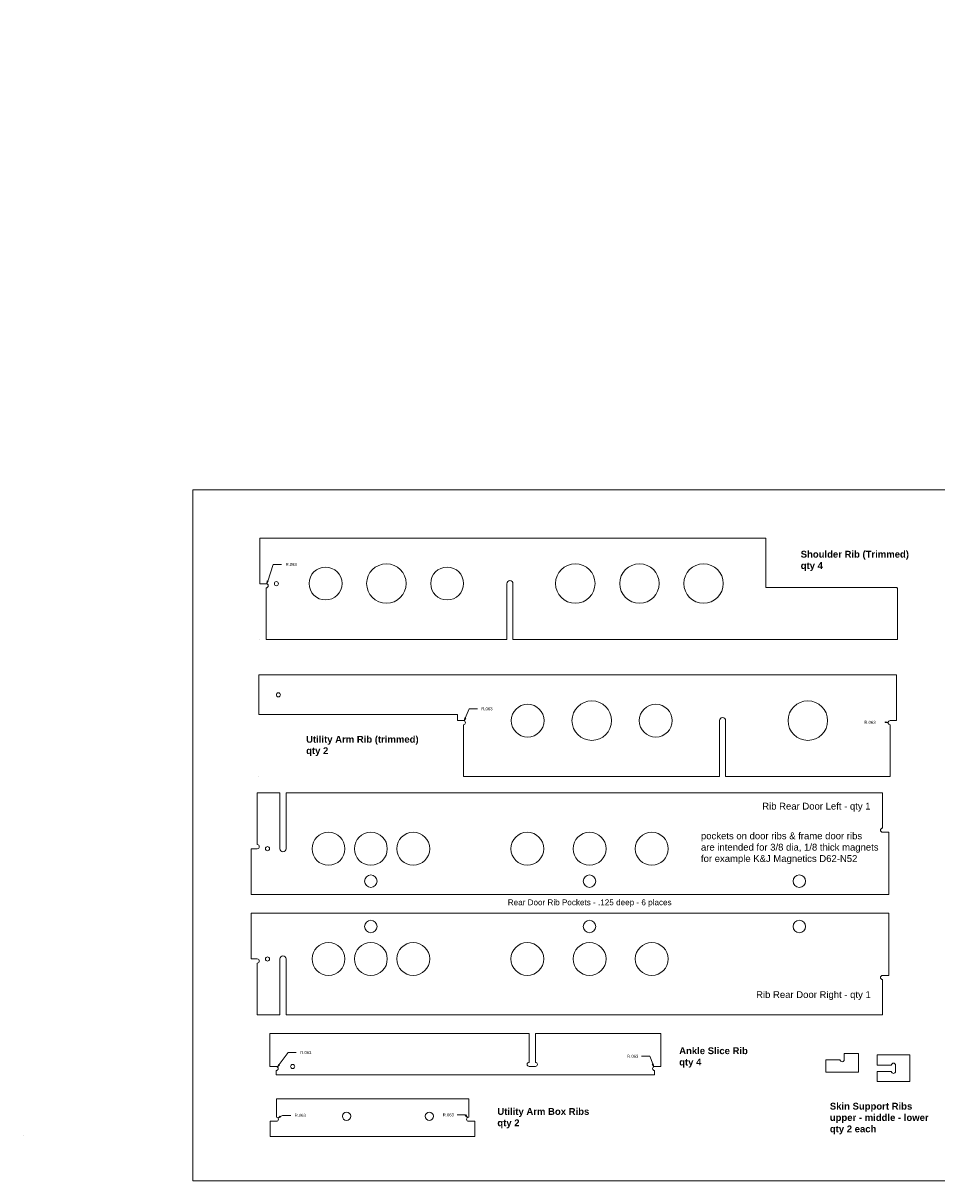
# Model space of a CAD drawing. Header units: inches. Extents: x -5.2 to 52.2, y 0 to 35.2.
# Tile 1 of 4: x -5.2 to 22.6, y 0 to 35.2. Entities that reach past the tile are written whole.
import ezdxf

# ---------------------------------------------------------------- set-up
doc = ezdxf.new("R2010")
doc.units = ezdxf.units.IN
doc.header["$MEASUREMENT"] = 0
for name, color, linetype, lineweight in [('CONTINUOUS', 7, 'Continuous', 0), ('DIMENSIONS', 7, 'Continuous', 0), ('VISIBLE', 7, 'Continuous', 0)]:
    doc.layers.add(name, color=color, linetype=linetype, lineweight=lineweight)
doc.dimstyles.get("Standard").update_dxf_attribs({"dimtxt": 0.18, "dimasz": 0.18, "dimexe": 0.18, "dimexo": 0.0625, "dimgap": 0.09, "dimtad": 0, "dimtih": 1, "dimtoh": 1, "dimdec": 4, "dimzin": 0, "dimdsep": 46, "dimtxsty": 'Standard', "dimcen": 0.09, "dimadec": 0, "dimazin": 0, "dimtfac": 1, "dimtdec": 4, "dimtofl": 0, "dimtmove": 0, "dimatfit": 3, "dimfxl": 1, "dimtolj": 1, "dimtzin": 0, "dimarcsym": 0})

# ---------------------------------------------------------------- blocks, each defined once
blk = doc.blocks.new('D1')
blk.add_hatch(color=7).paths.add_polyline_path([(2.285, 18.226), (2.242, 18.146), (2.257, 18.236)], flags=0)
at = {"layer": 'DIMENSIONS'}
for p, q in [((2.271, 18.231), (2.441, 18.735)), ((2.691, 18.735), (2.441, 18.735)), ((2.035, 16.452), (2.035, 16.452))]:
    blk.add_line(p, q, dxfattribs=at)
for points in [[(2.242, 18.146), (2.257, 18.236), (2.285, 18.226), (2.242, 18.146)], [(2.035, 16.452), (2.035, 16.452), (2.035, 16.452), (2.035, 16.452), (2.035, 16.452)]]:
    blk.add_lwpolyline(points, dxfattribs=at)
at = {"layer": 'DIMENSIONS', "char_height": 0.09048, "attachment_point": 5}
for s, insert in [('{\\fArial|b0|i0|c0|p0;}', (2.782, 18.735)), ('{\\fArial|b0|i0|c0|p0;R.063}{\\fArial|b0|i0|c0|p0;}', (2.983, 18.735)), ('{\\fArial|b0|i0|c0|p0;}', (2.983, 18.735)), ('{\\fArial|b0|i0|c0|p0;}', (2.983, 18.735)), ('{\\fArial|b0|i0|c0|p0;}', (3.185, 18.735))]:
    blk.add_mtext(s, dxfattribs=dict(at, insert=insert))
blk = doc.blocks.new('D2')
blk.add_hatch(color=7).paths.add_polyline_path([(21.034, 13.956), (21.122, 13.932), (21.031, 13.926)], flags=0)
at = {"layer": 'DIMENSIONS'}
for p, q in [((21.033, 13.941), (21.085, 13.936)), ((1.996, 12.291), (1.996, 12.291))]:
    blk.add_line(p, q, dxfattribs=at)
for points in [[(21.122, 13.932), (21.031, 13.926), (21.034, 13.956), (21.122, 13.932)], [(1.996, 12.291), (1.996, 12.291), (1.996, 12.291), (1.996, 12.291), (1.996, 12.291)]]:
    blk.add_lwpolyline(points, dxfattribs=at)
at = {"layer": 'DIMENSIONS', "char_height": 0.09048, "attachment_point": 5}
for s, insert in [('{\\fArial|b0|i0|c0|p0;}', (20.369, 13.936)), ('{\\fArial|b0|i0|c0|p0;R.063}{\\fArial|b0|i0|c0|p0;}', (20.571, 13.936)), ('{\\fArial|b0|i0|c0|p0;}', (20.571, 13.936)), ('{\\fArial|b0|i0|c0|p0;}', (20.571, 13.936)), ('{\\fArial|b0|i0|c0|p0;}', (20.772, 13.936))]:
    blk.add_mtext(s, dxfattribs=dict(at, insert=insert))
blk = doc.blocks.new('D3')
blk.add_hatch(color=7).paths.add_polyline_path([(8.288, 14.06), (8.239, 13.983), (8.26, 14.071)], flags=0)
at = {"layer": 'DIMENSIONS'}
for p, q in [((8.274, 14.065), (8.392, 14.348)), ((8.642, 14.348), (8.392, 14.348)), ((1.996, 12.291), (1.996, 12.291))]:
    blk.add_line(p, q, dxfattribs=at)
for points in [[(8.239, 13.983), (8.26, 14.071), (8.288, 14.06), (8.239, 13.983)], [(1.996, 12.291), (1.996, 12.291), (1.996, 12.291), (1.996, 12.291), (1.996, 12.291)]]:
    blk.add_lwpolyline(points, dxfattribs=at)
at = {"layer": 'DIMENSIONS', "char_height": 0.09048, "attachment_point": 5}
for s, insert in [('{\\fArial|b0|i0|c0|p0;}', (8.732, 14.348)), ('{\\fArial|b0|i0|c0|p0;R.063}{\\fArial|b0|i0|c0|p0;}', (8.933, 14.348)), ('{\\fArial|b0|i0|c0|p0;}', (8.933, 14.348)), ('{\\fArial|b0|i0|c0|p0;}', (8.933, 14.348)), ('{\\fArial|b0|i0|c0|p0;}', (9.135, 14.348))]:
    blk.add_mtext(s, dxfattribs=dict(at, insert=insert))
blk = doc.blocks.new('D4')
blk.add_hatch(color=7).paths.add_polyline_path([(2.67, 1.942), (2.586, 1.906), (2.654, 1.967)], flags=0)
at = {"layer": 'DIMENSIONS'}
for p, q in [((2.661, 1.954), (2.719, 1.991)), ((2.969, 1.991), (2.719, 1.991)), ((2.346, 1.353), (2.346, 1.353))]:
    blk.add_line(p, q, dxfattribs=at)
for points in [[(2.586, 1.906), (2.654, 1.967), (2.67, 1.942), (2.586, 1.906)], [(2.346, 1.353), (2.346, 1.353), (2.346, 1.353), (2.346, 1.353), (2.346, 1.353)]]:
    blk.add_lwpolyline(points, dxfattribs=at)
at = {"layer": 'DIMENSIONS', "char_height": 0.09048, "attachment_point": 5}
for s, insert in [('{\\fArial|b0|i0|c0|p0;}', (3.06, 1.991)), ('{\\fArial|b0|i0|c0|p0;R.063}{\\fArial|b0|i0|c0|p0;}', (3.261, 1.991)), ('{\\fArial|b0|i0|c0|p0;}', (3.261, 1.991)), ('{\\fArial|b0|i0|c0|p0;}', (3.261, 1.991)), ('{\\fArial|b0|i0|c0|p0;}', (3.462, 1.991))]:
    blk.add_mtext(s, dxfattribs=dict(at, insert=insert))
blk = doc.blocks.new('D5')
blk.add_hatch(color=7).paths.add_polyline_path([(8.295, 2.002), (8.338, 1.922), (8.271, 1.983)], flags=0)
at = {"layer": 'DIMENSIONS'}
for p, q in [((8.023, 2.005), (8.273, 2.005)), ((8.283, 1.992), (8.273, 2.005)), ((2.346, 1.353), (2.346, 1.353))]:
    blk.add_line(p, q, dxfattribs=at)
for points in [[(8.338, 1.922), (8.271, 1.983), (8.295, 2.002), (8.338, 1.922)], [(2.346, 1.353), (2.346, 1.353), (2.346, 1.353), (2.346, 1.353), (2.346, 1.353)]]:
    blk.add_lwpolyline(points, dxfattribs=at)
at = {"layer": 'DIMENSIONS', "char_height": 0.09048, "attachment_point": 5}
for s, insert in [('{\\fArial|b0|i0|c0|p0;}', (7.558, 2.005)), ('{\\fArial|b0|i0|c0|p0;R.063}{\\fArial|b0|i0|c0|p0;}', (7.759, 2.005)), ('{\\fArial|b0|i0|c0|p0;}', (7.759, 2.005)), ('{\\fArial|b0|i0|c0|p0;}', (7.759, 2.005)), ('{\\fArial|b0|i0|c0|p0;}', (7.961, 2.005))]:
    blk.add_mtext(s, dxfattribs=dict(at, insert=insert))
blk = doc.blocks.new('D6')
blk.add_hatch(color=7).paths.add_polyline_path([(2.631, 3.527), (2.565, 3.464), (2.606, 3.545)], flags=0)
at = {"layer": 'DIMENSIONS'}
for p, q in [((2.618, 3.536), (2.888, 3.898)), ((3.138, 3.898), (2.888, 3.898)), ((-5.16, 1.391), (-5.16, 1.391))]:
    blk.add_line(p, q, dxfattribs=at)
for points in [[(2.565, 3.464), (2.606, 3.545), (2.631, 3.527), (2.565, 3.464)], [(-5.16, 1.391), (-5.16, 1.391), (-5.16, 1.391), (-5.16, 1.391), (-5.16, 1.391)]]:
    blk.add_lwpolyline(points, dxfattribs=at)
at = {"layer": 'DIMENSIONS', "char_height": 0.09048, "attachment_point": 5}
for s, insert in [('{\\fArial|b0|i0|c0|p0;}', (3.228, 3.898)), ('{\\fArial|b0|i0|c0|p0;R.063}{\\fArial|b0|i0|c0|p0;}', (3.429, 3.898)), ('{\\fArial|b0|i0|c0|p0;}', (3.429, 3.898)), ('{\\fArial|b0|i0|c0|p0;}', (3.429, 3.898)), ('{\\fArial|b0|i0|c0|p0;}', (3.631, 3.898))]:
    blk.add_mtext(s, dxfattribs=dict(at, insert=insert))
blk = doc.blocks.new('D7')
blk.add_hatch(color=7).paths.add_polyline_path([(13.985, 3.56), (14.004, 3.471), (13.957, 3.549)], flags=0)
at = {"layer": 'DIMENSIONS'}
for p, q in [((13.628, 3.785), (13.878, 3.785)), ((13.971, 3.555), (13.878, 3.785)), ((-5.16, 1.391), (-5.16, 1.391))]:
    blk.add_line(p, q, dxfattribs=at)
for points in [[(14.004, 3.471), (13.957, 3.549), (13.985, 3.56), (14.004, 3.471)], [(-5.16, 1.391), (-5.16, 1.391), (-5.16, 1.391), (-5.16, 1.391), (-5.16, 1.391)]]:
    blk.add_lwpolyline(points, dxfattribs=at)
at = {"layer": 'DIMENSIONS', "char_height": 0.09048, "attachment_point": 5}
for s, insert in [('{\\fArial|b0|i0|c0|p0;}', (13.163, 3.785)), ('{\\fArial|b0|i0|c0|p0;R.063}{\\fArial|b0|i0|c0|p0;}', (13.364, 3.785)), ('{\\fArial|b0|i0|c0|p0;}', (13.364, 3.785)), ('{\\fArial|b0|i0|c0|p0;}', (13.364, 3.785)), ('{\\fArial|b0|i0|c0|p0;}', (13.566, 3.785))]:
    blk.add_mtext(s, dxfattribs=dict(at, insert=insert))
blk = doc.blocks.new('BLOCK5')
at = {"layer": 'CONTINUOUS'}
for p, q in [((32.5, 21), (0, 21)), ((0, 21), (0, 0)), ((0, 0), (32.5, 0))]:
    blk.add_line(p, q, dxfattribs=at)

msp = doc.modelspace()

# ---------------------------------------------------------------- linework, layer by layer
at = {"layer": 'VISIBLE'}
for p, q in [((2.035, 18.149), (2.035, 19.537)), ((2.035, 19.537), (17.41, 19.537)), ((17.41, 18.037), (17.41, 19.537)), ((2.035, 18.149), (2.2225, 18.149)), ((2.2225, 18.024), (2.2225, 16.452)), ((9.5349, 16.452), (9.5349, 18.149)), ((9.7224, 18.149), (9.7224, 16.452)), ((21.3718, 18.037), (17.41, 18.037)), ((21.41, 16.452), (21.41, 18.024)), ((9.5349, 16.452), (2.2225, 16.452)), ((21.41, 16.452), (9.7224, 16.452)), ((1.9964, 14.1715), (1.9964, 15.3755)), ((1.9964, 15.3755), (21.3714, 15.3755)), ((21.3714, 13.9875), (21.3714, 15.3755)), ((1.9964, 14.1715), (8.0374, 14.1715)), ((8.0374, 14.1715), (8.0374, 13.9875)), ((8.0374, 13.9875), (8.2152, 13.9875)), ((8.2152, 13.8625), (8.2152, 12.2905)), ((15.9965, 12.2905), (15.9965, 13.9875)), ((16.184, 13.9875), (16.184, 12.2905)), ((21.1839, 13.9875), (21.3714, 13.9875)), ((21.1839, 12.2905), (21.1839, 13.8625)), ((15.9965, 12.2905), (8.2152, 12.2905)), ((21.1839, 12.2905), (16.184, 12.2905)), ((1.9527, 11.792), (1.9527, 10.22)), ((2.6402, 11.792), (1.9527, 11.792)), ((2.6402, 10.095), (2.6402, 11.792)), ((20.9527, 11.792), (2.8277, 11.792)), ((2.8277, 11.792), (2.8277, 10.095)), ((20.9527, 10.72), (20.9527, 11.792)), ((21.1402, 10.595), (20.9527, 10.595)), ((21.1402, 8.707), (21.1402, 10.595)), ((1.7652, 10.095), (1.7652, 8.707)), ((1.9527, 10.095), (1.7652, 10.095)), ((1.7652, 8.707), (21.1402, 8.707)), ((1.7652, 8.1315), (21.1402, 8.1315)), ((1.7652, 6.7435), (1.7652, 8.1315)), ((21.1402, 6.2435), (21.1402, 8.1315)), ((1.7652, 6.7435), (1.9527, 6.7435)), ((2.6402, 5.0465), (2.6402, 6.7435)), ((2.8277, 6.7435), (2.8277, 5.0465)), ((1.9527, 6.6185), (1.9527, 5.0465)), ((20.9527, 6.2435), (21.1402, 6.2435)), ((20.9527, 5.0465), (20.9527, 6.1185)), ((2.6402, 5.0465), (1.9527, 5.0465)), ((20.9527, 5.0465), (2.8277, 5.0465)), ((2.3401, 4.4759), (2.3401, 3.4759)), ((2.3401, 4.4759), (10.2151, 4.4759)), ((10.2151, 3.6009), (10.2151, 4.4759)), ((10.4026, 4.4759), (10.4026, 3.6009)), ((10.4026, 4.4759), (14.2151, 4.4759)), ((14.2151, 3.4759), (14.2151, 4.4759)), ((19.2265, 3.6818), (19.664, 3.6818)), ((19.2265, 3.3069), (19.2265, 3.6818)), ((19.789, 3.6818), (19.789, 3.8693)), ((19.789, 3.8693), (20.2265, 3.8693)), ((20.2265, 3.8693), (20.2265, 3.3069)), ((20.7846, 3.8284), (21.7846, 3.8284)), ((20.7846, 3.5158), (20.7846, 3.8284)), ((21.7846, 3.8284), (21.7846, 3.0157)), ((2.3401, 3.4759), (2.5276, 3.4759)), ((2.5276, 3.3509), (2.5276, 3.2259)), ((2.5276, 3.2259), (14.0276, 3.2259)), ((10.4026, 3.4759), (10.2151, 3.4759)), ((14.0276, 3.4759), (14.2151, 3.4759)), ((14.0276, 3.2259), (14.0276, 3.3509)), ((20.2265, 3.3069), (19.2265, 3.3069)), ((21.2221, 3.5158), (20.7846, 3.5158)), ((20.7846, 3.3283), (21.2221, 3.3283)), ((20.7846, 3.0157), (20.7846, 3.3283)), ((21.3471, 3.3283), (21.3471, 3.5158)), ((21.7846, 3.0157), (20.7846, 3.0157)), ((2.5331, 2.4878), (8.3769, 2.4878)), ((2.5331, 1.9348), (2.5331, 2.4878)), ((8.3769, 2.4878), (8.3769, 1.9348)), ((2.3456, 1.3528), (2.3456, 1.8098)), ((2.3456, 1.8098), (2.5331, 1.8098)), ((8.3769, 1.8098), (8.5644, 1.8098)), ((8.5644, 1.8098), (8.5644, 1.3528)), ((8.5644, 1.3528), (2.3456, 1.3528))]:
    msp.add_line(p, q, dxfattribs=at)
for centre, radius in [((4.0282, 18.1548), 0.5), ((5.8757, 18.1548), 0.6), ((7.7232, 18.1548), 0.5), ((11.6173, 18.1548), 0.6), ((13.5659, 18.1548), 0.6), ((15.5145, 18.1548), 0.6), ((2.535, 18.149), 0.0625), ((2.5964, 14.7715), 0.0625), ((10.1699, 13.9868), 0.5), ((12.1159, 13.9868), 0.6), ((14.0618, 13.9868), 0.5), ((18.6814, 13.9868), 0.6), ((4.1177, 10.095), 0.5), ((5.405, 10.095), 0.5), ((6.6922, 10.095), 0.5), ((10.1587, 10.095), 0.5), ((12.0497, 10.095), 0.5), ((13.9407, 10.095), 0.5), ((2.2652, 10.095), 0.0625), ((5.405, 9.107), 0.19), ((12.0499, 9.107), 0.19), ((18.4215, 9.107), 0.19), ((5.405, 7.7315), 0.19), ((12.0499, 7.7315), 0.19), ((18.4215, 7.7315), 0.19), ((4.1177, 6.7435), 0.5), ((5.405, 6.7435), 0.5), ((6.6922, 6.7435), 0.5), ((10.1587, 6.7435), 0.5), ((12.0497, 6.7435), 0.5), ((13.9407, 6.7435), 0.5), ((2.2652, 6.7435), 0.0625), ((3.0276, 3.4759), 0.0625), ((4.6664, 1.9628), 0.125), ((7.1814, 1.9628), 0.125)]:
    msp.add_circle(centre, radius, dxfattribs=at)
for centre, radius, start, end in [((2.2225, 18.0865), 0.0625, 270, 90), ((9.6287, 18.149), 0.0938, 0, 180), ((21.41, 18.0865), 0.0625, 232.37281, 270), ((16.0902, 13.9875), 0.0938, 0, 180), ((8.2152, 13.925), 0.0625, 270, 90), ((21.1839, 13.925), 0.0625, 90, 270), ((20.9527, 10.6575), 0.0625, 90, 270), ((1.9527, 10.1575), 0.0625, 270, 90), ((2.734, 10.095), 0.0938, 180, 0), ((1.9527, 6.681), 0.0625, 270, 90), ((2.734, 6.7435), 0.0938, 0, 180), ((20.9527, 6.181), 0.0625, 90, 270), ((10.2151, 3.5384), 0.0625, 90, 270), ((10.4026, 3.5384), 0.0625, 270, 90), ((19.7265, 3.6818), 0.0625, 180, 0), ((21.2846, 3.5158), 0.0625, 0, 180), ((2.5276, 3.4134), 0.0625, 270, 90), ((14.0276, 3.4134), 0.0625, 90, 270), ((21.2846, 3.3283), 0.0625, 180, 0), ((2.5331, 1.8723), 0.0625, 270, 90), ((8.3769, 1.8723), 0.0625, 90, 270)]:
    msp.add_arc(centre, radius, start, end, dxfattribs=at)

# ---------------------------------------------------------------- block references
at = {"layer": 'CONTINUOUS'}
msp.add_blockref('BLOCK5', (0, 0), dxfattribs=at)

# ---------------------------------------------------------------- texts
at = {"layer": 'CONTINUOUS', "attachment_point": 1}
for s, insert, char_height in [('{\\fArial|b1|i0|c0|p0;\\C7;Shoulder Rib (Trimmed) }{\\fArial|b1|i0|c0|p0;\\C7;\\Pqty 4}{\\fArial|b0|i0|c0|p0;\\C7;\\H0.4375x;}', (18.4656, 19.1491), 0.20681), ('{\\fArial|b1|i0|c0|p0;\\C7;Utility Arm Rib (trimmed)}{\\fArial|b1|i0|c0|p0;\\C7;\\Pqty 2}{\\fArial|b0|i0|c0|p0;\\C7;\\H0.4375x;}', (3.4381, 13.5234), 0.20681), ('{\\fArial|b0|i0|c0|p0;\\C7;Rib Rear Door Left - qty 1}{\\fArial|b0|i0|c0|p0;\\C7;\\H0.4375x;}', (17.2965, 11.4919), 0.20681), ('{\\fArial|b0|i0|c0|p0;\\C7;pockets on door ribs & frame door ribs}{\\fArial|b0|i0|c0|p0;\\C7;\\Pare intended for 3/8 dia, 1/8 thick magnets}{\\fArial|b0|i0|c0|p0;\\C7;\\Pfor example K&J Magnetics D62-N52}{\\fArial|b0|i0|c0|p0;\\C7;\\P}{\\fArial|b0|i0|c0|p0;\\C7;\\H0.375x;}', (15.4349, 10.5892), 0.20681), ('{\\fArial|b0|i0|c0|p0;\\C7;Rear Door Rib Pockets - .125 deep - 6 places}{\\fArial|b0|i0|c0|p0;\\C7;\\H0.5121951x;}', (9.5647, 8.553), 0.17665), ('{\\fArial|b0|i0|c0|p0;\\C7;Rib Rear Door Right - qty 1}{\\fArial|b0|i0|c0|p0;\\C7;\\H0.4375x;}', (17.1105, 5.7641), 0.20681), ('{\\fArial|b1|i0|c0|p0;\\C7;Ankle Slice Rib}{\\fArial|b1|i0|c0|p0;\\C7;\\Pqty 4}{\\fArial|b0|i0|c0|p0;\\C7;\\H0.4375x;}', (14.7729, 4.0578), 0.20681), ('{\\fArial|b1|i0|c0|p0;\\C7;Utility Arm Box Ribs }{\\fArial|b1|i0|c0|p0;\\C7;\\Pqty 2}{\\fArial|b0|i0|c0|p0;\\C7;\\H0.4375x;}', (9.2483, 2.2117), 0.20681), ('{\\fArial|b1|i0|c0|p0;\\C7;Skin Support Ribs}{\\fArial|b1|i0|c0|p0;\\C7;\\Pupper - middle - lower}{\\fArial|b1|i0|c0|p0;\\C7;\\P}{\\fArial|b1|i0|c0|p0;\\C7;qty 2 each}{\\fArial|b0|i0|c0|p0;\\C7;\\H0.4375x;}', (19.3512, 2.3722), 0.20681)]:
    msp.add_mtext(s, dxfattribs=dict(at, insert=insert, char_height=char_height))

# ---------------------------------------------------------------- dimensions: what is measured, and where the dimension line sits
at = {"layer": 'DIMENSIONS'}
for center, mpoint, picture, middle in [((2.222472, 18.086495), (2.183577, 18.135418), 'D1', (5.018125, 35.186568)), ((8.2151917, 13.925027), (8.1654022, 13.962806), 'D3', (10.9297871, 26.6387701)), ((21.1839, 13.925), (21.2464, 13.9261), 'D2', (22.5671, 26.2263)), ((2.5276, 3.4134), (2.4894, 3.4629), 'D6', (-1.7305, 5.2889)), ((14.0276, 3.4134), (14.0804, 3.4469), 'D7', (8.2046, 5.1757)), ((8.37686, 1.87231), (8.43802, 1.88519), 'D5', (10.10481, 3.35789)), ((2.53306, 1.87231), (2.47198, 1.88555), 'D4', (5.60648, 3.34391))]:
    dim = msp.add_radius_dim(center=center, mpoint=mpoint, dimstyle='Standard', override={"dimtxt": 0.114809, "dimtad": 0, "dimdec": 3, "dimzin": 0, "dimse1": 0, "dimse2": 0, "dimsd1": 0, "dimsd2": 0, "dimadec": 3, "dimazin": 0, "dimtol": 0, "dimlim": 0, "dimtp": 0.00019685, "dimtm": 7.87402e-05, "dimtdec": 3}, dxfattribs=at)
    dim.commit()
    dim.dimension.update_dxf_attribs({"geometry": picture, "text_midpoint": middle})

doc.saveas('drawing.dxf')
